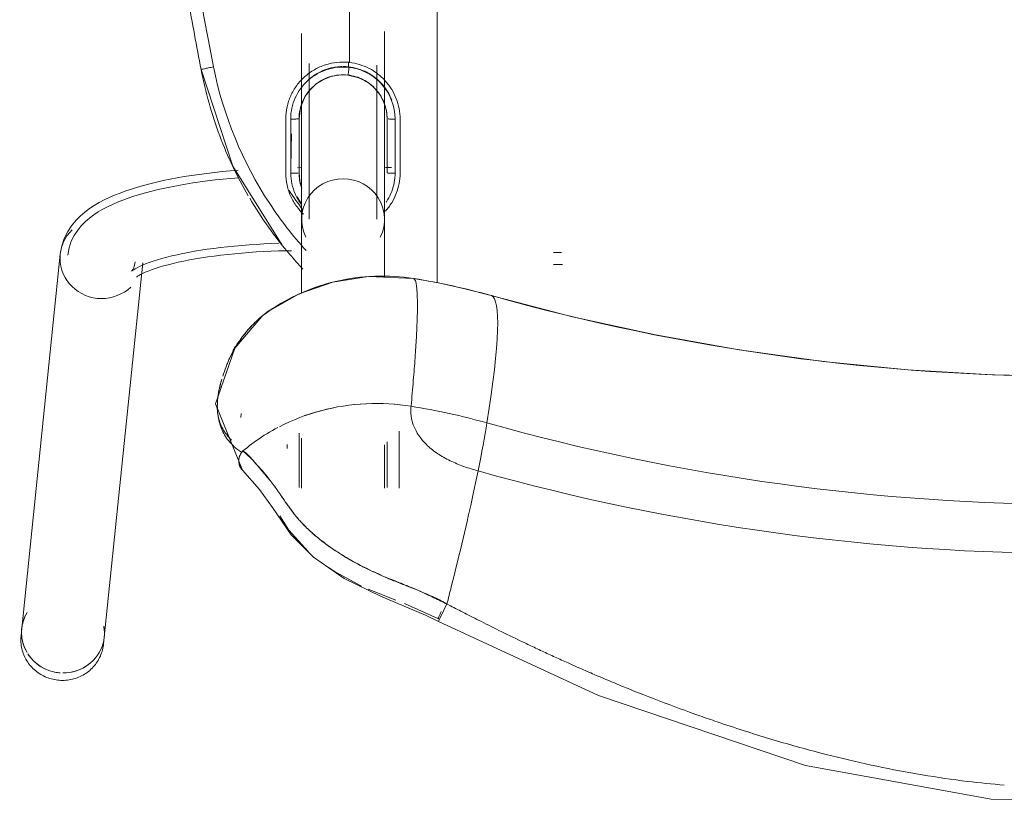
# Model space of a CAD drawing. Header units: metres. Extents: x 1.7 to 42.3, y -72.9 to -47.6.
# Tile 3 of 216: x 5.67 to 5.916, y -70.523 to -70.328. Entities that reach past the tile are written whole.
import ezdxf

# ---------------------------------------------------------------- set-up
doc = ezdxf.new("R2010")
doc.units = ezdxf.units.M
doc.layers.add('I-FURN', color=7, linetype='Continuous', lineweight=18)

# ---------------------------------------------------------------- blocks, each defined once
blk = doc.blocks.new('FDE_CJU03_ConjuntoUsoMúltiplo_1mesa4cadeiras - CJU03_ConjuntoUsoMúltiplo_01mesa04cadeiras-V8-2PAV - FRIGORÍFICA')
at = {"layer": 'I-FURN', "color": 253, "true_color": 0xaaaaaa}
for p, q in [((0.5456900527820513, -0.4690127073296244), (0.5494188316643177, -0.4606683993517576)), ((0.5501514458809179, -0.4605023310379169), (0.55003958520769, -0.4604309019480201)), ((0.5169227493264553, -0.470350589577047), (0.5026859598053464, -0.470350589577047)), ((0.5420845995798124, -0.4780778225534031), (0.544843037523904, -0.4711755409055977)), ((0.4247062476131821, -0.4733505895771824), (0.4382062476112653, -0.4733505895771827)), ((0.4382062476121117, -0.4733505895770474), (0.4328270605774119, -0.4733505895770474)), ((0.436885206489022, -0.4722529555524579), (0.436885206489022, -0.4737820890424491)), ((0.4641822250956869, -0.4740005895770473), (0.4497672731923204, -0.4740005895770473)), ((0.5167148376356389, -0.4733505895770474), (0.505326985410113, -0.4733505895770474)), ((0.5169227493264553, -0.4740005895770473), (0.5060453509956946, -0.4740005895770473)), ((0.4117233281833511, -0.4829832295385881), (0.4106478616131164, -0.4829832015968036)), ((0.4382062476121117, -0.4953505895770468), (0.4317416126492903, -0.4953505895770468)), ((0.4368883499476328, -0.4957032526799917), (0.436885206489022, -0.494700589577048)), ((0.4368852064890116, -0.4947005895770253), (0.441959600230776, -0.4947005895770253)), ((0.4451234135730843, -0.4947005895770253), (0.4470230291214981, -0.4947005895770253)), ((0.4497672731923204, -0.4947005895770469), (0.4682097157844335, -0.4947005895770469)), ((0.5031162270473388, -0.4953505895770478), (0.5167148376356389, -0.4953505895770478)), ((0.50439301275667, -0.494700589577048), (0.5169227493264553, -0.494700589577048)), ((0.5059672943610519, -0.4983505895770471), (0.5069614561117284, -0.4983505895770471)), ((0.4727438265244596, -0.5030200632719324), (0.4735259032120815, -0.5040667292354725)), ((0.4982378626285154, -0.5097966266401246), (0.4992242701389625, -0.5099194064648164)), ((0.5540475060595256, -0.54399779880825), (0.4606107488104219, -0.5343879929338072)), ((0.5558172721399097, -0.5441798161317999), (0.5540475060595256, -0.54399779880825)), ((0.4584929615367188, -0.5549793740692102), (0.5519297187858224, -0.5645891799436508)), ((0.5519297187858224, -0.5645891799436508), (0.5536994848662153, -0.5647711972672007))]:
    blk.add_line(p, q, dxfattribs=at)
at = {"layer": 'I-FURN', "color": 253, "true_color": 0xaaaaaa, "flags": 128}
for points in [[(0.5501514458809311, -0.4605023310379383), (0.5685995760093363, -0.4206157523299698), (0.586113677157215, -0.3688533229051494), (0.5944691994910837, -0.32251132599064), (0.5947882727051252, -0.2829750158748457), (0.5888695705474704, -0.2441262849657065), (0.5761925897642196, -0.2007866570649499), (0.555858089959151, -0.1526736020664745), (0.5520269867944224, -0.1449280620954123), (0.5501821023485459, -0.1412225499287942)], [(0.4688095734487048, -0.1543340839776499), (0.4741386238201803, -0.1748282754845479), (0.4786629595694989, -0.1955293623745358), (0.4823747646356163, -0.2164034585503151), (0.4852676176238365, -0.2374163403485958), (0.4873365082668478, -0.2585335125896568), (0.48857785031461, -0.2797202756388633), (0.4889894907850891, -0.300941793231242), (0.488570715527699, -0.3221631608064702), (0.4873222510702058, -0.3433494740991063), (0.4852462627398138, -0.3644658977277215), (0.4823463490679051, -0.385477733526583), (0.4786275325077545, -0.4063504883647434), (0.4740962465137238, -0.4270499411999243), (0.4688095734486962, -0.4473670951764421)], [(0.4580852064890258, -0.431803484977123), (0.4580852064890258, -0.4316205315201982), (0.4580852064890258, -0.4314024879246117), (0.4580852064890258, -0.4311497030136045), (0.4580852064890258, -0.430862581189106), (0.4580852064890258, -0.4305415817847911), (0.4580852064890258, -0.430187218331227), (0.4580852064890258, -0.4298000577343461)], [(0.4610852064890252, -0.4295303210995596), (0.4610852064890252, -0.4299385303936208), (0.4610852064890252, -0.430314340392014), (0.4610852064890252, -0.430657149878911), (0.4610852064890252, -0.4309664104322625), (0.4610852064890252, -0.4312416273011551), (0.4610852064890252, -0.4314823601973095), (0.4610852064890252, -0.4316882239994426), (0.4610852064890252, -0.431803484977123)], [(0.4688095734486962, -0.4473670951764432), (0.4671026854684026, -0.4539312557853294), (0.4656551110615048, -0.4605545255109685), (0.464542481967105, -0.4667625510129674)], [(0.5458095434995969, -0.4584314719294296), (0.5467782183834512, -0.4589104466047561), (0.5477693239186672, -0.4593943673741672), (0.548684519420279, -0.4598351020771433), (0.5494287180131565, -0.4601867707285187), (0.5499361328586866, -0.4604186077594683), (0.5501472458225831, -0.4605030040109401), (0.5501514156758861, -0.4605023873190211)], [(0.2998970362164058, -0.460849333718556), (0.303375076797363, -0.4608493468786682), (0.3390208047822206, -0.4608506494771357), (0.3746919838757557, -0.4608504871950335), (0.4103895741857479, -0.4608506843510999), (0.4461039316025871, -0.4608506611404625), (0.4656709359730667, -0.4608506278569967)], [(0.5123776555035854, -0.5094867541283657), (0.5172144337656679, -0.5052022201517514), (0.5217219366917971, -0.5019893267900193), (0.5285672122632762, -0.4972995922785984), (0.5341384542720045, -0.4917323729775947), (0.5394535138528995, -0.4840557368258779), (0.5438310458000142, -0.4749879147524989), (0.548562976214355, -0.4638090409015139), (0.5501521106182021, -0.460502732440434)], [(0.5494188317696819, -0.4606683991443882), (0.5494728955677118, -0.4605551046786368), (0.5495270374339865, -0.4604417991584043)], [(0.4727978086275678, -0.5030973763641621), (0.4683867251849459, -0.4953264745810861), (0.4654270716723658, -0.4868738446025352), (0.4640273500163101, -0.4780226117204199), (0.4645450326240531, -0.4667466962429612)], [(0.4497672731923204, -0.4740005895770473), (0.4493124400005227, -0.4740005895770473), (0.4487800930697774, -0.4740005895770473), (0.4481710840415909, -0.4740005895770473), (0.4474863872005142, -0.4740005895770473), (0.4467270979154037, -0.4740005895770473), (0.4458944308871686, -0.4740005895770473), (0.444989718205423, -0.4740005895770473), (0.4440144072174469, -0.4740005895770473), (0.4429700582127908, -0.4740005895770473), (0.4418583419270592, -0.4740005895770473), (0.4406810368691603, -0.4740005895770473), (0.439440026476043, -0.4740005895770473), (0.4381372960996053, -0.4740005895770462), (0.4367749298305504, -0.4740005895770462), (0.4353551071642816, -0.4740005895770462), (0.4338800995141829, -0.4740005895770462), (0.432352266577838, -0.4740005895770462), (0.4307740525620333, -0.4740005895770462), (0.4291479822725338, -0.4740005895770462), (0.4274766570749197, -0.4740005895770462), (0.4257627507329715, -0.4740005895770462), (0.4240090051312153, -0.4740005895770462), (0.4222182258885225, -0.4740005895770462), (0.4203932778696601, -0.4740005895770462), (0.4185370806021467, -0.4740005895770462), (0.4166526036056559, -0.4740005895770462), (0.4147428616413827, -0.4740005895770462), (0.4128109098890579, -0.4740005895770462), (0.4108598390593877, -0.4740005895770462), (0.4088927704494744, -0.4740005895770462), (0.4069128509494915, -0.4740005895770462), (0.404923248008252, -0.4740005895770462), (0.4029271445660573, -0.4740005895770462)], [(0.4247062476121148, -0.4733505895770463), (0.4226492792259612, -0.4735485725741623), (0.4206235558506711, -0.4741428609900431), (0.4187369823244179, -0.4751142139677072), (0.4170953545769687, -0.4764115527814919), (0.4158232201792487, -0.477866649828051), (0.4144334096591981, -0.4804225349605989), (0.4137733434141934, -0.483137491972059)], [(0.4112920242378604, -0.4759005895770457), (0.4132391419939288, -0.4759005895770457), (0.4151664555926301, -0.4759005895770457), (0.4170708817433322, -0.4759005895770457), (0.4189493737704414, -0.4759005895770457), (0.4207989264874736, -0.4759005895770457), (0.4226165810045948, -0.4759005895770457), (0.4243994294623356, -0.4759005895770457), (0.4261446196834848, -0.4759005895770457), (0.4278493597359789, -0.4759005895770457), (0.4295109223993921, -0.4759005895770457), (0.4311266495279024, -0.4759005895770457), (0.4326939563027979, -0.4759005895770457), (0.4342103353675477, -0.4759005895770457), (0.4356733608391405, -0.4759005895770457), (0.4370806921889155, -0.4759005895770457), (0.4384300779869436, -0.4759005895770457), (0.439719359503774, -0.4759005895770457), (0.4409464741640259, -0.4759005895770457), (0.4421094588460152, -0.4759005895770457), (0.4432064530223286, -0.4759005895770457), (0.4442357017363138, -0.4759005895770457), (0.4451955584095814, -0.4759005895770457), (0.446084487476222, -0.4759005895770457), (0.4469010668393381, -0.4759005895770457), (0.4476439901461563, -0.4759005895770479), (0.4483120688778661, -0.4759005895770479), (0.4489042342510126, -0.4759005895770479), (0.4494195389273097, -0.4759005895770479), (0.4497672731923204, -0.4759005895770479)], [(0.5367762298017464, -0.4878415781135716), (0.5377628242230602, -0.486334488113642), (0.5413307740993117, -0.4797618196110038)], [(0.2998976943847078, -0.4828500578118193), (0.3273171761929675, -0.4828333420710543), (0.3550605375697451, -0.482817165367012), (0.3828215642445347, -0.4827999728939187), (0.4105988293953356, -0.4827821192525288)], [(0.4137733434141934, -0.483137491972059), (0.413742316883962, -0.4852200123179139), (0.4141105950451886, -0.4873014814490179), (0.4148663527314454, -0.4892642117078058), (0.4159817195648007, -0.4910451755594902), (0.4174237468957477, -0.4925932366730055), (0.4190446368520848, -0.4937804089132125), (0.4218279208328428, -0.4949643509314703), (0.4247062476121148, -0.4953505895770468)], [(0.4497672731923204, -0.4928005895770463), (0.4493124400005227, -0.4928005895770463), (0.4487800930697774, -0.4928005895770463), (0.4481710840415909, -0.4928005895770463), (0.4474863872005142, -0.4928005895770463), (0.4467270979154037, -0.4928005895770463), (0.4458944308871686, -0.4928005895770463), (0.444989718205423, -0.4928005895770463), (0.4440144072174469, -0.4928005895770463), (0.4429700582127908, -0.4928005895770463), (0.4418583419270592, -0.4928005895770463), (0.4406810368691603, -0.4928005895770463), (0.439440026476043, -0.4928005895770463), (0.4381372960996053, -0.4928005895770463), (0.4367749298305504, -0.4928005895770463), (0.4353551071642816, -0.4928005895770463), (0.4338800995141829, -0.4928005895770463), (0.432352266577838, -0.4928005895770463), (0.4307740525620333, -0.4928005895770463), (0.4291479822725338, -0.4928005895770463), (0.4274766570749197, -0.4928005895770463), (0.4257627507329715, -0.4928005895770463), (0.4240090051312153, -0.4928005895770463), (0.4222182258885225, -0.4928005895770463), (0.4203932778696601, -0.4928005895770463), (0.4185370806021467, -0.4928005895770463), (0.4166526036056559, -0.4928005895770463), (0.4147428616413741, -0.4928005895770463), (0.4128109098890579, -0.4928005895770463), (0.4108598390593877, -0.4928005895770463)], [(0.5237536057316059, -0.5001756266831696), (0.5273532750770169, -0.4978913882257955), (0.5327293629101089, -0.4930571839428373)], [(0.4033681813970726, -0.4947005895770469), (0.4053631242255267, -0.4947005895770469), (0.4073508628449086, -0.4947005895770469), (0.4093282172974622, -0.4947005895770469), (0.4112920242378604, -0.4947005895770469), (0.4132391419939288, -0.4947005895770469), (0.4151664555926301, -0.4947005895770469), (0.4170708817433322, -0.4947005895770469), (0.4189493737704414, -0.4947005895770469), (0.4207989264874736, -0.4947005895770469), (0.4226165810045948, -0.4947005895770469), (0.4243994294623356, -0.4947005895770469), (0.4261446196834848, -0.4947005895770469), (0.4278493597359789, -0.4947005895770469), (0.4295109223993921, -0.4947005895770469), (0.4311266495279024, -0.4947005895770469), (0.4326939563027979, -0.4947005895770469), (0.4342103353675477, -0.4947005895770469), (0.4356733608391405, -0.4947005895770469), (0.4370806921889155, -0.4947005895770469), (0.4384300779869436, -0.4947005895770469), (0.439719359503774, -0.4947005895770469), (0.4409464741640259, -0.4947005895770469), (0.4421094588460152, -0.4947005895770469), (0.4432064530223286, -0.4947005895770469), (0.4442357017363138, -0.4947005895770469), (0.4451955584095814, -0.4947005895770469), (0.446084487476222, -0.4947005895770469), (0.4469010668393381, -0.4947005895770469), (0.4476439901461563, -0.4947005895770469), (0.4483120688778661, -0.4947005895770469), (0.4489042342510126, -0.4947005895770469), (0.4494195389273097, -0.4947005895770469), (0.4497672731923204, -0.4947005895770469)], [(0.4382062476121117, -0.4953505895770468), (0.440275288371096, -0.4951519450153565), (0.4420400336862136, -0.4946338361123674)], [(0.4641604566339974, -0.5359210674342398), (0.4641118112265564, -0.5358583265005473), (0.4639820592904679, -0.5356706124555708), (0.4637916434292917, -0.5353612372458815), (0.4635565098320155, -0.5349353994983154), (0.4632889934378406, -0.534399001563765), (0.4629986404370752, -0.533758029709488), (0.4626928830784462, -0.5330182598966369), (0.4623775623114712, -0.5321851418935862), (0.4620573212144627, -0.5312637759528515), (0.4617358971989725, -0.5302589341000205), (0.4614163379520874, -0.5291751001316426), (0.4611011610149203, -0.5280165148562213), (0.460792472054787, -0.5267872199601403), (0.4604920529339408, -0.5254910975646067), (0.4602014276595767, -0.5241319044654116), (0.4599219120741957, -0.5227133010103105), (0.4596546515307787, -0.521238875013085), (0.459400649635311, -0.5197121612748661), (0.4591607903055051, -0.5181366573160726), (0.4589358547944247, -0.5165158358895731), (0.4587265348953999, -0.5148531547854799), (0.458533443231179, -0.5131520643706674), (0.4583571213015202, -0.5114160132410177), (0.458198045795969, -0.5096484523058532), (0.4580566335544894, -0.5078528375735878), (0.4579332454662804, -0.5060326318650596), (0.4578281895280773, -0.5041913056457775), (0.4577417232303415, -0.5023323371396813), (0.4576740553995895, -0.5004592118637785), (0.4576253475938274, -0.4985754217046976), (0.4576038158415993, -0.4972014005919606)], [(0.4123865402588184, -0.5198142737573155), (0.4365330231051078, -0.5119161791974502), (0.4562593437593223, -0.4995423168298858)], [(0.4627558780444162, -0.5371999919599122), (0.462705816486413, -0.5371433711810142), (0.4625715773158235, -0.5369709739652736), (0.4623738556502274, -0.536682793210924), (0.462129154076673, -0.5362819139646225), (0.4618503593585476, -0.5357728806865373), (0.4615474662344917, -0.5351607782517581), (0.4612282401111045, -0.5344507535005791), (0.460898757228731, -0.5336477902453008), (0.4605638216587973, -0.5327566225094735), (0.4602272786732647, -0.5317817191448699), (0.4598922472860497, -0.5307273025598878), (0.4595612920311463, -0.5295973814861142), (0.4592365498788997, -0.5283957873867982), (0.4589198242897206, -0.5271262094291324), (0.4586126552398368, -0.5257922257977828), (0.458316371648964, -0.524397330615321), (0.4580321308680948, -0.5229449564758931), (0.4577609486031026, -0.5214384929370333), (0.457503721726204, -0.519881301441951), (0.4572612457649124, -0.5182767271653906), (0.457034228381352, -0.5166281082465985), (0.4568232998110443, -0.5149387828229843), (0.456629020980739, -0.5132120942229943), (0.4564518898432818, -0.5114513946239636), (0.4562923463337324, -0.509660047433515), (0.4561507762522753, -0.5078414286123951), (0.4560275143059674, -0.5059989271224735), (0.4559228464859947, -0.5041359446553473), (0.4558370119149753, -0.5022558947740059), (0.4557702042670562, -0.5003622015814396)], [(0.5123677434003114, -0.5095017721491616), (0.495815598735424, -0.5162030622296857), (0.4819327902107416, -0.5113962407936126), (0.474026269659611, -0.5046715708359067), (0.4735228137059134, -0.5040626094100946)], [(0.4584929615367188, -0.5549793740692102), (0.4564294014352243, -0.5546053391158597), (0.4545289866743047, -0.553959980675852), (0.4528384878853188, -0.5531160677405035), (0.4513636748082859, -0.5521417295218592), (0.450084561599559, -0.5510871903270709), (0.4489707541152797, -0.5499833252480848), (0.4479912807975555, -0.5488460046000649), (0.4471191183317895, -0.547681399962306), (0.4463324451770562, -0.5464901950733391), (0.4456143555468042, -0.5452703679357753), (0.4449520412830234, -0.5440188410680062), (0.4443359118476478, -0.5427323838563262), (0.443758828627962, -0.5414080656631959), (0.443215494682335, -0.5400434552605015), (0.4427019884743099, -0.5386366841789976), (0.442215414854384, -0.5371864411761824), (0.4417536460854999, -0.5356919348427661), (0.4413151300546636, -0.5341528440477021), (0.4408987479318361, -0.5325692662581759), (0.4405037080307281, -0.5309416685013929), (0.4401294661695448, -0.5292708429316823), (0.4397756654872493, -0.5275578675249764), (0.4394420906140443, -0.5258040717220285), (0.4391286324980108, -0.524011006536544), (0.438835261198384, -0.5221804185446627), (0.438562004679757, -0.5203142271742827), (0.4383089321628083, -0.5184145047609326), (0.438076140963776, -0.5164834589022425), (0.4378637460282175, -0.5145234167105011), (0.4376718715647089, -0.5125368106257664), (0.4375006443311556, -0.5105261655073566)], [(0.458687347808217, -0.553089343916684), (0.4569098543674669, -0.5527670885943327), (0.4552658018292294, -0.5522086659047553), (0.453793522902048, -0.5514735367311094), (0.4524978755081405, -0.5506173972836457), (0.4513626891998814, -0.5496813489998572), (0.4503632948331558, -0.5486907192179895), (0.449474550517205, -0.5476586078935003), (0.4486745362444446, -0.5465902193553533), (0.4479455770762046, -0.5454862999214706), (0.4472740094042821, -0.5443454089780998), (0.4466495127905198, -0.5431652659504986), (0.4460643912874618, -0.5419434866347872), (0.4455129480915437, -0.5406779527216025), (0.4449909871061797, -0.5393669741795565), (0.4444954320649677, -0.5380093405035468), (0.4440240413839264, -0.5366043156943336), (0.4435751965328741, -0.5351516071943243), (0.4431477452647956, -0.533651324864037), (0.4427408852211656, -0.5321039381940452), (0.4423540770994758, -0.530510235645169), (0.4419869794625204, -0.5288712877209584), (0.4416393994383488, -0.5271884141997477), (0.4413112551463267, -0.5254631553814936), (0.4410025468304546, -0.5236972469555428), (0.4407133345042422, -0.521892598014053), (0.4404437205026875, -0.5200512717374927), (0.4401938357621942, -0.5181754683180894), (0.4399638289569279, -0.5162675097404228), (0.4397538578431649, -0.5143298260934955), (0.4395640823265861, -0.5123649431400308), (0.439394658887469, -0.5103754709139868)], [(0.460416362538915, -0.5362780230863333), (0.4611833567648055, -0.5364163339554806), (0.4618195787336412, -0.5366311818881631), (0.4622883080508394, -0.5368636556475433), (0.4625862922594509, -0.5370588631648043), (0.4627312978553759, -0.5371767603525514), (0.4627558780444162, -0.5371999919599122)], [(0.5536994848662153, -0.5647711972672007), (0.5541065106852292, -0.5648045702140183), (0.5545145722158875, -0.5648210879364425), (0.5549229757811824, -0.5648207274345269), (0.5553310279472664, -0.5648034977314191), (0.5557380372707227, -0.56476943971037), (0.5561433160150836, -0.564718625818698), (0.5565461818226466, -0.5646511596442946), (0.5569459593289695, -0.5645671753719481), (0.557341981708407, -0.5644668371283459), (0.5577335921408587, -0.5643503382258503), (0.558120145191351, -0.5642179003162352), (0.5585010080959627, -0.5640697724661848), (0.5588755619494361, -0.5639062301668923), (0.5592432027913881, -0.563727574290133), (0.5596033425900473, -0.5635341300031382), (0.5599554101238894, -0.5633262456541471), (0.5602988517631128, -0.5631042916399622), (0.560633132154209, -0.5628686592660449), (0.5609577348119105, -0.5626197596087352), (0.5612721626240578, -0.5623580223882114), (0.5615759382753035, -0.5620838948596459), (0.5618686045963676, -0.5617978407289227), (0.5621497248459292, -0.5615003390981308), (0.5624188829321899, -0.5611918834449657), (0.5626756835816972, -0.5608729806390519), (0.5629197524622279, -0.560544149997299), (0.5631507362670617, -0.560205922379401), (0.5633683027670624, -0.559858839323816), (0.5635721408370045, -0.5595034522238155), (0.5637619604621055, -0.5591403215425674), (0.56393749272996, -0.5587700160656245), (0.5640984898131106, -0.5583931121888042), (0.5642447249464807, -0.5580101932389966), (0.5643759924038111, -0.5576218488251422), (0.564492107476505, -0.557228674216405), (0.5645929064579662, -0.5568312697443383), (0.5646782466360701, -0.5564302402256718), (0.5647480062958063, -0.5560261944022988), (0.5648020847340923, -0.5556197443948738), (0.5648404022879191, -0.5552115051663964), (0.5648629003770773, -0.5548020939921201), (0.5648695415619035, -0.554392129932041), (0.5648603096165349, -0.5539822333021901), (0.5648352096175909, -0.5535730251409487), (0.5647942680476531, -0.5531651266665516), (0.5647375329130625, -0.5527591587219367), (0.5646650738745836, -0.5523557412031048), (0.5645769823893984, -0.5519554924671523), (0.5644733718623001, -0.5515590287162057), (0.5643543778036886, -0.551166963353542), (0.564220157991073, -0.5507799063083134), (0.5640708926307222, -0.5503984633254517), (0.5639067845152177, -0.5500232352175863), (0.5637280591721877, -0.5496548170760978), (0.5635349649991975, -0.5492937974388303), (0.5633277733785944, -0.5489407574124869), (0.5631067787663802, -0.5485962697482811), (0.5628722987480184, -0.5482608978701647), (0.5626246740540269, -0.5479351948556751), (0.5623642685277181, -0.5476197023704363), (0.5620914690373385, -0.5473149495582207), (0.5618066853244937, -0.5470214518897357), (0.5615103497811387, -0.546739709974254), (0.561202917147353, -0.5464702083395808), (0.5608848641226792, -0.5462134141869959), (0.5605566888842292, -0.5459697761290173), (0.5602189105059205, -0.5457397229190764), (0.5598720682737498, -0.5455236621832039), (0.5595167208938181, -0.545321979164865), (0.5591534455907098, -0.5451350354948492), (0.5587828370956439, -0.5449631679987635), (0.5584055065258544, -0.544806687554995), (0.5580220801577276, -0.5446658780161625), (0.5576331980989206, -0.5445409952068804), (0.5572395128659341, -0.5444322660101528), (0.5568416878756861, -0.5443398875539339), (0.5568180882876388, -0.5443349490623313)], [(0.5568180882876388, -0.5443349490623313), (0.5564166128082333, -0.5442600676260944), (0.5560123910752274, -0.5442018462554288), (0.5558172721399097, -0.5441798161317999)]]:
    blk.add_lwpolyline(points, dxfattribs=at)
at = {"layer": 'I-FURN', "color": 253, "true_color": 0xaaaaaa}
for centre, major_axis, ratio, start_param, end_param in [((0.00271328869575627, -0.3008505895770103), (0, 0.5423486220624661), 0.9781476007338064, 4.432560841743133, 4.99221711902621), ((-0.02978330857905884, -0.3008505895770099), (0, 0.5303726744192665), 0.9781476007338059, 4.432560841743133, 4.992217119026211), ((-0.001798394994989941, -0.3008505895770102), (0, 0.5343997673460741), 0.9781476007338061, 4.432560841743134, 4.99221711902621), ((0.7576004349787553, -0.528597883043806), (-0.2888074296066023, 0.08118046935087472), 0.05742322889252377, 5.825397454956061, 6.278121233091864), ((0.6282870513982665, -0.4941839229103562), (0, 0.1696273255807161), 0.9781476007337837, 1.290968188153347, 1.408175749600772), ((0.6562719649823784, -0.4941839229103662), (0, 0.1656002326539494), 0.9781476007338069, 1.290968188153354, 1.408175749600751), ((0.6051082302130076, -0.4810415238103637), (-0.1174483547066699, 0.03301339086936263), 0.05742322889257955, 5.635686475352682, 5.825397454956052), ((0.5732527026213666, -0.4705761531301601), (-0.07701531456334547, 0.02164812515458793), 0.05742322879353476, 5.575367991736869, 5.635686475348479), ((0.5732527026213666, -0.4705761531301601), (-0.0770153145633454, 0.02164812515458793), 0.05742322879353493, 5.515049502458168, 5.575367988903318), ((0.5732527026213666, -0.4705761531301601), (-0.07701531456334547, 0.02164812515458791), 0.05742322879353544, 5.153138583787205, 5.515049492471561), ((0.5732527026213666, -0.4705761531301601), (-0.07701531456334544, 0.02164812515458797), 0.0574232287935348, 5.092820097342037, 5.153138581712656), ((0.7607331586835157, -0.514357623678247), (-0.2962097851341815, 0.04753696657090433), 0.03366189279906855, 6.172280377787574, 6.272882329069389), ((0.7607331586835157, -0.514357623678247), (-0.2962097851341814, 0.04753696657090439), 0.03366189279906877, 6.121983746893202, 6.172277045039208), ((0.7607331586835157, -0.514357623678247), (-0.2962097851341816, 0.04753696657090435), 0.03366189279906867, 6.071678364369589, 6.121974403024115), ((0.7607331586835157, -0.514357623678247), (-0.2962097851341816, 0.04753696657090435), 0.03366189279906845, 6.021374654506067, 6.071671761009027), ((0.7607331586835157, -0.514357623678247), (-0.2962097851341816, 0.04753696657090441), 0.03366189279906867, 5.971075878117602, 6.021369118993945), ((0.7607331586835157, -0.514357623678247), (-0.2962097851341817, 0.04753696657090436), 0.03366189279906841, 5.920767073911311, 5.971066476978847), ((0.7607331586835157, -0.514357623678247), (-0.2962097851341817, 0.04753696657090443), 0.03366189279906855, 5.870472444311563, 5.920763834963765), ((0.7607331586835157, -0.514357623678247), (-0.2962097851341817, 0.04753696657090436), 0.03366189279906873, 5.820158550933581, 5.87046119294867), ((0.4842554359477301, -0.4364143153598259), (2.415617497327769, 0.0002800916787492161), 0.01446627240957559, 4.687753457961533, 4.693338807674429), ((0.4497672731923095, -0.4843505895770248), (0, 0.01035000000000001), 0.9781476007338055, 5.828179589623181, 7.853981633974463), ((0.4497672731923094, -0.4843505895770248), (0, 0.01034999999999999), 0.9781476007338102, 1.570796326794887, 3.596598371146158), ((0.4595518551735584, -0.5446836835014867), (0.001058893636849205, 0.01029569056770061), 0.9671628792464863, 4.81153384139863, 5.596932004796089), ((0.4595518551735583, -0.5446836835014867), (0.001058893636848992, 0.01029569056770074), 0.9671628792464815, 3.240737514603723, 4.811533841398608), ((0.5529886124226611, -0.5542934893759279), (0.001058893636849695, 0.01029569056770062), 0.9671628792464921, 1.730800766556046e-14, 0.2755480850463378), ((0.5529886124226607, -0.5542934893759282), (0.00105889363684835, 0.01029569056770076), 0.967162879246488, 5.996891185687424, 6.535653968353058), ((0.5529886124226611, -0.5542934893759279), (0.00105889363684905, 0.01029569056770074), 0.9671628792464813, 4.811533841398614, 6.128235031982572), ((0.5529886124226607, -0.5542934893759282), (0.001058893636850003, 0.01029569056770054), 0.967162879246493, 4.979769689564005, 5.725877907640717), ((0.4595518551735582, -0.5446836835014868), (0.001058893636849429, 0.01029569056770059), 0.9671628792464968, 2.455339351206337, 3.240737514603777), ((0.5529886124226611, -0.5542934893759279), (0.001058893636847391, 0.01029569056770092), 0.9671628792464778, 3.798163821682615, 4.720318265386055), ((0.5529886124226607, -0.5542934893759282), (0.001058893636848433, 0.01029569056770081), 0.9671628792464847, 4.613157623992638, 4.740378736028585), ((0.5529886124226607, -0.5542934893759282), (0.001058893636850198, 0.01029569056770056), 0.967162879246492, 3.833798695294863, 4.613157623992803), ((0.5529886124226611, -0.5542934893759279), (0.001058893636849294, 0.01029569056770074), 0.9671628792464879, 2.71713873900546, 3.764336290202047), ((0.5529886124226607, -0.5542934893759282), (0.001058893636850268, 0.01029569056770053), 0.9671628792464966, 2.834709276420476, 3.709634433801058)]:
    blk.add_ellipse(centre, major_axis=major_axis, ratio=ratio, start_param=start_param, end_param=end_param, dxfattribs=at)
for points, knots in [([(0.575198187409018, -0.3909841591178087), (0.5759367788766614, -0.3888193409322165), (0.5778866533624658, -0.3829456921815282), (0.5807890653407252, -0.3734073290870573), (0.5837679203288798, -0.3623352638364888), (0.5872233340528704, -0.3473631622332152), (0.5896634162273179, -0.3330032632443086), (0.5907485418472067, -0.3223079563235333), (0.5909981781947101, -0.3192466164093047)], [-0.7777777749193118, -0.7777777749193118, -0.7777777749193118, -0.7777777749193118, -0.7569444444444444, -0.7222222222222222, -0.6875, -0.6527777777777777, -0.5833333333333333, -0.5555555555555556, -0.5555555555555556, -0.5555555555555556, -0.5555555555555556]), ([(0.561793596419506, -0.4252772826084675), (0.5623403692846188, -0.4240327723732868), (0.5637558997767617, -0.42077231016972), (0.5666172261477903, -0.4139683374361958), (0.5700252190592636, -0.4053868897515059), (0.5729709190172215, -0.3974198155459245), (0.5747057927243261, -0.3924273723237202), (0.5751981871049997, -0.3909841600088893)], [-0.8888888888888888, -0.8888888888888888, -0.8888888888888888, -0.8888888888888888, -0.8784722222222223, -0.8611111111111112, -0.826388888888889, -0.7916666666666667, -0.7777777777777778, -0.7777777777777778, -0.7777777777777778, -0.7777777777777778]), ([(0.5458095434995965, -0.45843147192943), (0.546383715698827, -0.4572851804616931), (0.5472660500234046, -0.4555535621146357), (0.5485354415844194, -0.4530681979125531), (0.5499693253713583, -0.4502504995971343), (0.5520060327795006, -0.4462027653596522), (0.5542915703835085, -0.441539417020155), (0.556226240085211, -0.4374883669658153), (0.5577363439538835, -0.4342669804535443), (0.559246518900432, -0.4309831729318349), (0.5605929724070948, -0.4279955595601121), (0.5614290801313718, -0.4261069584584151), (0.5617935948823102, -0.4252772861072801)], [-1, -1, -1, -1, -0.9826388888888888, -0.9739583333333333, -0.9652777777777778, -0.9479166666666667, -0.9305555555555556, -0.921875, -0.9131944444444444, -0.9045138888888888, -0.8958333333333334, -0.8888888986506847, -0.8888888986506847, -0.8888888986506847, -0.8888888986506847]), ([(0.5458095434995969, -0.4584314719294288), (0.5453430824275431, -0.4593627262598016), (0.544542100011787, -0.4609844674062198), (0.5433271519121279, -0.4635694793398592), (0.5426935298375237, -0.464972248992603), (0.5423639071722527, -0.4657226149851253)], [0, 0, 0, 0, 0.0625, 0.09375, 0.125, 0.125, 0.125, 0.125]), ([(0.5041767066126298, -0.465130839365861), (0.5048836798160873, -0.4646104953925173), (0.5059464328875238, -0.4636725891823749), (0.5073122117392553, -0.4620863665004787), (0.5079638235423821, -0.4611856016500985), (0.5082751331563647, -0.4607199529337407)], [-0.5555555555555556, -0.5555555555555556, -0.5555555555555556, -0.5555555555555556, -0.4444444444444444, -0.3888888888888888, -0.3333333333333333, -0.3333333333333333, -0.3333333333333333, -0.3333333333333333]), ([(0.4645555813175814, -0.4667204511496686), (0.4635546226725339, -0.4729575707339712), (0.463835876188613, -0.4830949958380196), (0.4683066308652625, -0.4959205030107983), (0.4717622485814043, -0.5016844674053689), (0.4737233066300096, -0.5043354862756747)], [0, 0, 0, 0, 0.5, 0.75, 1, 1, 1, 1]), ([(0.4981668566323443, -0.467418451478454), (0.498472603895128, -0.4674006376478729), (0.499095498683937, -0.4673347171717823), (0.4997382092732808, -0.4672052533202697), (0.5000642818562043, -0.4671225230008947)], [-0.8888888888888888, -0.8888888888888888, -0.8888888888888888, -0.8888888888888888, -0.8333333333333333, -0.7777827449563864, -0.7777827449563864, -0.7777827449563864, -0.7777827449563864]), ([(0.5423639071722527, -0.4657226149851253), (0.5420342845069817, -0.4664729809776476), (0.5413494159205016, -0.468071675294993), (0.5402184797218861, -0.4709071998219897), (0.538897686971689, -0.474189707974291), (0.5375355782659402, -0.4772769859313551), (0.5363397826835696, -0.4797550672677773), (0.5352639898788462, -0.4817646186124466), (0.534212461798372, -0.4835798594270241), (0.5329035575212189, -0.4856796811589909), (0.5310438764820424, -0.4883950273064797), (0.5288694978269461, -0.4911941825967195), (0.5269037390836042, -0.4933539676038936), (0.5254387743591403, -0.4947690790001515), (0.5245089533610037, -0.4955968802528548), (0.5237360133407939, -0.4962395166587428), (0.5228755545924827, -0.4969170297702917), (0.5220403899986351, -0.4975342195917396), (0.521209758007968, -0.4981239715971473), (0.5203008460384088, -0.4987536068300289), (0.5191553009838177, -0.4995419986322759), (0.5175331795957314, -0.5006714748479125), (0.5157721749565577, -0.5019414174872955), (0.5139901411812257, -0.5033185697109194), (0.5126418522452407, -0.5044201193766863), (0.5114436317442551, -0.505462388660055), (0.5100847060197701, -0.5067216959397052), (0.5087478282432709, -0.5080928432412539), (0.5079538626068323, -0.5089787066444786), (0.5076010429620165, -0.5093758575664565)], [0.125, 0.125, 0.125, 0.125, 0.15625, 0.1875, 0.21875, 0.25, 0.28125, 0.3125, 0.34375, 0.375, 0.40625, 0.4375, 0.46875, 0.484375, 0.5, 0.515625, 0.53125, 0.5625, 0.59375, 0.625, 0.65625, 0.6875, 0.75, 0.78125, 0.8125, 0.84375, 0.875, 0.9375, 1, 1, 1, 1]), ([(0.4989393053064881, -0.4942996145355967), (0.4984239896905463, -0.4928839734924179), (0.4968055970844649, -0.4877636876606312), (0.495388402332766, -0.4785487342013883), (0.4958480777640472, -0.4709836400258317), (0.4964276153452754, -0.467372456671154)], [0.4018538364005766, 0.4018538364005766, 0.4018538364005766, 0.4018538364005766, 0.5, 0.75, 1, 1, 1, 1]), ([(0.496427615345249, -0.4673724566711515), (0.4968267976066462, -0.4674092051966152), (0.4974074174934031, -0.467447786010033), (0.4980123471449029, -0.4674274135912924), (0.4981643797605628, -0.467418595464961)], [-1, -1, -1, -1, -0.9166666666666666, -0.8890389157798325, -0.8890389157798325, -0.8890389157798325, -0.8890389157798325]), ([(0.4105988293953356, -0.4827821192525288), (0.4107124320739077, -0.4819599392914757), (0.4110787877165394, -0.4802688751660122), (0.4118732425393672, -0.4782272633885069), (0.4127339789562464, -0.476711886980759), (0.4134937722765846, -0.4756465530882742), (0.4143451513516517, -0.4746592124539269), (0.4152596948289, -0.4737569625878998), (0.4162561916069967, -0.472935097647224), (0.4177142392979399, -0.4719533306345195), (0.4204410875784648, -0.4706027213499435), (0.4229528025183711, -0.470135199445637), (0.4247548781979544, -0.470105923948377)], [0, 0, 0, 0, 0.125, 0.25, 0.3125, 0.375, 0.4375, 0.5, 0.5625, 0.625, 0.75, 1, 1, 1, 1]), ([(0.4247555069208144, -0.4713555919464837), (0.4215943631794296, -0.4713548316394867), (0.4168795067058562, -0.4731780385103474), (0.4129521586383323, -0.4782688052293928), (0.412022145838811, -0.4813155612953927), (0.4118478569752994, -0.4828505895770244)], [0, 0, 0, 0, 0.5, 0.75, 1, 1, 1, 1]), ([(0.4247555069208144, -0.4713555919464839), (0.4247554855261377, -0.4717028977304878), (0.4247520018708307, -0.4722255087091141), (0.4247414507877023, -0.4727817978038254), (0.4247345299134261, -0.4729933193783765), (0.4247308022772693, -0.4730800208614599)], [0, 0, 0, 0, 0.3333333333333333, 0.5, 0.6666666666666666, 0.6666666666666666, 0.6666666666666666, 0.6666666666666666]), ([(0.4455232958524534, -0.4736157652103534), (0.4453323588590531, -0.4734857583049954), (0.4444640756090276, -0.4729281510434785), (0.4421187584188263, -0.4717779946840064), (0.4398195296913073, -0.4713597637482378), (0.4381693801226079, -0.4713425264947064)], [0.5888203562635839, 0.5888203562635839, 0.5888203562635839, 0.5888203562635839, 0.625, 0.75, 1, 1, 1, 1]), ([(0.438206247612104, -0.4733505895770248), (0.4382112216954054, -0.4733505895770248), (0.4382211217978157, -0.4732412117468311), (0.4382317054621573, -0.4728766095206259), (0.4382380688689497, -0.472474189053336), (0.4382427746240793, -0.4720111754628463), (0.4382443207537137, -0.471619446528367), (0.438244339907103, -0.4713582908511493)], [0, 0, 0, 0, 0.25, 0.5, 0.625, 0.75, 1, 1, 1, 1]), ([(0.4382437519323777, -0.4701085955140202), (0.440043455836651, -0.4701383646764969), (0.4425529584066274, -0.4706057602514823), (0.4452777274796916, -0.4719524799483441), (0.4467352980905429, -0.472931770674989), (0.4473998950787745, -0.473478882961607), (0.4477186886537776, -0.4737659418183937)], [0, 0, 0, 0, 0.25, 0.375, 0.4375, 0.5, 0.5, 0.5, 0.5]), ([(0.420013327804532, -0.4722017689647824), (0.4192824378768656, -0.4724814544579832), (0.4182127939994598, -0.4730060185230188), (0.4168785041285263, -0.4738977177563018), (0.4159671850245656, -0.4746459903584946), (0.41513145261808, -0.4754711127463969), (0.4143539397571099, -0.476376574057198), (0.4136605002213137, -0.4773541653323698), (0.4128763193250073, -0.4787432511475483), (0.4121546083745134, -0.4806195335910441), (0.4118251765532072, -0.4821993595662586), (0.4117246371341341, -0.4829832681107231)], [0.25, 0.25, 0.25, 0.25, 0.375, 0.4375, 0.5, 0.5625, 0.625, 0.6875, 0.75, 0.875, 1, 1, 1, 1]), ([(0.4734120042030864, -0.5039146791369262), (0.4695765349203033, -0.4986208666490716), (0.4654074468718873, -0.4895349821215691), (0.4640845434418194, -0.4797677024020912), (0.4639624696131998, -0.4764994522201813)], [0, 0, 0, 0, 0.5, 0.75, 0.75, 0.75, 0.75]), ([(0.4247542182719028, -0.4986786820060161), (0.4237020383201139, -0.4986596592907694), (0.4221887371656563, -0.4984910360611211), (0.4202949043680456, -0.4979803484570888), (0.4184997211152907, -0.4972919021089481), (0.4163196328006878, -0.4959989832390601), (0.4140882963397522, -0.4939972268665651), (0.4123562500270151, -0.4915500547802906), (0.4111147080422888, -0.4887783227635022), (0.4105253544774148, -0.4859402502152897), (0.4105035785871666, -0.48389907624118), (0.4105911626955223, -0.4828505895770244)], [0, 0, 0, 0, 0.125, 0.1875, 0.25, 0.375, 0.5, 0.625, 0.75, 0.875, 1, 1, 1, 1]), ([(0.4137733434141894, -0.4831374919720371), (0.4137747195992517, -0.4831250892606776), (0.4136364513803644, -0.4830910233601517), (0.4132303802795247, -0.483025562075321), (0.4126944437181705, -0.4829503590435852), (0.4121876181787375, -0.4828886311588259), (0.4118478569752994, -0.4828505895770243)], [0, 0, 0, 0, 0.3333333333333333, 0.5, 0.6666666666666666, 1, 1, 1, 1]), ([(0.4116596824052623, -0.4846758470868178), (0.4116674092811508, -0.485033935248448), (0.4117165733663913, -0.4858383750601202), (0.4119060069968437, -0.4870600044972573), (0.4123494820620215, -0.4887445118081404), (0.4133008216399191, -0.4908379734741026), (0.4143598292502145, -0.4923111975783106), (0.414965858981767, -0.4929801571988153)], [0.07591998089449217, 0.07591998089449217, 0.07591998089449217, 0.07591998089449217, 0.125, 0.1875, 0.25, 0.375, 0.5, 0.5, 0.5, 0.5]), ([(0.4575674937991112, -0.4936034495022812), (0.4538965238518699, -0.496922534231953), (0.4401655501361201, -0.5075635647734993), (0.4238692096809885, -0.5142900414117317), (0.4117362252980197, -0.5167013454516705)], [0.2222222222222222, 0.2222222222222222, 0.2222222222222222, 0.2222222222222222, 0.4444444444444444, 1, 1, 1, 1]), ([(0.4247062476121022, -0.4953505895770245), (0.4247141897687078, -0.4953505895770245), (0.4247260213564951, -0.4955052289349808), (0.4247386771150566, -0.4959501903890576), (0.4247481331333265, -0.4965325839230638), (0.42475094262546, -0.4970752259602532), (0.4247506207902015, -0.4974318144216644)], [0, 0, 0, 0, 0.3333333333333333, 0.5, 0.6666666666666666, 1, 1, 1, 1]), ([(0.4382062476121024, -0.4953505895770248), (0.4382120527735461, -0.4953505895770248), (0.4382207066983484, -0.495503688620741), (0.4382299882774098, -0.4959454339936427), (0.4382369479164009, -0.4965243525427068), (0.4382390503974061, -0.4970649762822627), (0.4382388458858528, -0.49742099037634)], [-1, -1, -1, -1, -0.6666666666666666, -0.5, -0.3333333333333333, 0, 0, 0, 0]), ([(0.4382388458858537, -0.4974209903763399), (0.4400584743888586, -0.4974195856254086), (0.4428474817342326, -0.4968138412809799), (0.4452655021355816, -0.4953691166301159), (0.4460418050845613, -0.494779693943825)], [0, 0, 0, 0, 0.25, 0.3833415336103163, 0.3833415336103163, 0.3833415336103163, 0.3833415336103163]), ([(0.44849033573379, -0.494269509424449), (0.4479178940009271, -0.4948653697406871), (0.4465358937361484, -0.4960638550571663), (0.4445027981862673, -0.4972713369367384), (0.4427054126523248, -0.497962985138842), (0.4408096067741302, -0.4984770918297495), (0.4392947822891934, -0.4986483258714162), (0.4382416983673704, -0.4986687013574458)], [0.5209919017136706, 0.5209919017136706, 0.5209919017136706, 0.5209919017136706, 0.625, 0.75, 0.8125, 0.875, 1, 1, 1, 1]), ([(0.4445160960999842, -0.5076721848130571), (0.4494684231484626, -0.5047437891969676), (0.4555013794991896, -0.5004315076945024), (0.461004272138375, -0.4954974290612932), (0.4621933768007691, -0.4943776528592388)], [0.5, 0.5, 0.5, 0.5, 0.75, 0.8209518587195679, 0.8209518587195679, 0.8209518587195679, 0.8209518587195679]), ([(0.5202618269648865, -0.4987796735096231), (0.5204501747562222, -0.4986382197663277), (0.5208075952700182, -0.4983653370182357), (0.5214248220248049, -0.4979120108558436), (0.5221241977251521, -0.4974243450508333), (0.522930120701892, -0.4968613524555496), (0.5237646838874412, -0.4962186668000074), (0.5242592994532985, -0.4958057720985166), (0.5245351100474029, -0.4955660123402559)], [0.375, 0.375, 0.375, 0.375, 0.390625, 0.40625, 0.4375, 0.46875, 0.484375, 0.5, 0.5, 0.5, 0.5]), ([(0.4284459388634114, -0.4972726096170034), (0.4294364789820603, -0.4972734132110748), (0.4314934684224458, -0.4972750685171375), (0.433550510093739, -0.4972766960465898), (0.4346169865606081, -0.4972775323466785)], [0.2800662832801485, 0.2800662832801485, 0.2800662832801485, 0.2800662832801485, 0.5, 0.736782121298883, 0.736782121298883, 0.736782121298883, 0.736782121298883]), ([(0.5076010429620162, -0.5093758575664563), (0.5078792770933, -0.5088890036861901), (0.5084527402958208, -0.5081797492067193), (0.509506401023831, -0.507189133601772), (0.5104208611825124, -0.5064128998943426), (0.5115031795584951, -0.5055177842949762), (0.512742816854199, -0.5044738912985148), (0.5140518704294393, -0.5033545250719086), (0.5153306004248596, -0.5022700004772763), (0.5165778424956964, -0.5013313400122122), (0.5178431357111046, -0.500463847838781), (0.5188774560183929, -0.499770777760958), (0.5196775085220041, -0.4992140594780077), (0.5200734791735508, -0.4989211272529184), (0.5202618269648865, -0.4987796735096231)], [0, 0, 0, 0, 0.0625, 0.09375, 0.125, 0.15625, 0.1875, 0.21875, 0.25, 0.28125, 0.3125, 0.34375, 0.359375, 0.375, 0.375, 0.375, 0.375]), ([(0.4737233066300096, -0.5043354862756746), (0.4742080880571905, -0.5049214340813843), (0.4751846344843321, -0.5060224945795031), (0.4766477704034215, -0.5074738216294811), (0.4778517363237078, -0.5085286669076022), (0.4787944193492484, -0.5092858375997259), (0.4794982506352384, -0.5098167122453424), (0.4801620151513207, -0.510293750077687), (0.4809666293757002, -0.5108511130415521), (0.4818890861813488, -0.5114442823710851), (0.4828432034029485, -0.5119746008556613), (0.4837457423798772, -0.5124096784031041), (0.4845182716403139, -0.5127447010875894), (0.4854652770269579, -0.5131309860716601), (0.4869003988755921, -0.5136897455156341), (0.4881389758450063, -0.5141229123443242), (0.4889684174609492, -0.5143857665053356)], [0, 0, 0, 0, 0.05, 0.1, 0.15, 0.175, 0.2, 0.225, 0.25, 0.3, 0.35, 0.375, 0.4, 0.425, 0.45, 0.4955460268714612, 0.4955460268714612, 0.4955460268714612, 0.4955460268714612]), ([(0.4791361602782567, -0.5094701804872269), (0.4789268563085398, -0.5093168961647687), (0.478495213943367, -0.5089923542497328), (0.4776580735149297, -0.5083234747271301), (0.4766084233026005, -0.5074068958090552), (0.47554915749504, -0.5063576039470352), (0.4749161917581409, -0.5056681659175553), (0.4748291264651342, -0.5055722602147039)], [0.8, 0.8, 0.8, 0.8, 0.8250000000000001, 0.8500000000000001, 0.9, 0.95, 0.9578833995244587, 0.9578833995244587, 0.9578833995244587, 0.9578833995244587]), ([(0.4123865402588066, -0.519814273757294), (0.4180388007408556, -0.5187347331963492), (0.4289161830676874, -0.5156630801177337), (0.4391197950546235, -0.5108126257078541), (0.443881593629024, -0.5080442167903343)], [0, 0, 0, 0, 0.25, 0.4893462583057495, 0.4893462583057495, 0.4893462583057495, 0.4893462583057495]), ([(0.4842545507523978, -0.5125528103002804), (0.4836003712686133, -0.5122330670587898), (0.4825211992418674, -0.5116558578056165), (0.4813332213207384, -0.5109539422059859), (0.4804784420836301, -0.5104065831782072), (0.4798092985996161, -0.5099516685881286), (0.4794743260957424, -0.5097148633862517), (0.4793351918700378, -0.5096146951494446)], [0.6, 0.6, 0.6, 0.6, 0.6499999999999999, 0.7, 0.75, 0.775, 0.7919905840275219, 0.7919905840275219, 0.7919905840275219, 0.7919905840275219]), ([(0.4897137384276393, -0.5146147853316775), (0.4904711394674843, -0.5148401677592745), (0.4917098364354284, -0.5151724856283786), (0.4933158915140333, -0.5155062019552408), (0.4944870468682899, -0.5156726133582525), (0.4955345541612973, -0.5157433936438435), (0.4969031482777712, -0.5157663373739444), (0.498511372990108, -0.515648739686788), (0.500321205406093, -0.5152981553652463), (0.5020231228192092, -0.5147524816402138), (0.5036180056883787, -0.513989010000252), (0.5056129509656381, -0.5125920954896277), (0.5069938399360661, -0.5110608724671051), (0.5079181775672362, -0.509748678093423)], [0.5090671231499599, 0.5090671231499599, 0.5090671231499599, 0.5090671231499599, 0.55, 0.575, 0.6, 0.625, 0.6499999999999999, 0.7, 0.75, 0.8, 0.8500000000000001, 0.9, 1, 1, 1, 1]), ([(0.5123676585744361, -0.5095016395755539), (0.512290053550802, -0.5095774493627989), (0.5119671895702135, -0.5098613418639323), (0.5113023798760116, -0.5102330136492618), (0.510337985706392, -0.5104502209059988), (0.5090093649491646, -0.5103492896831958), (0.5080830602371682, -0.50984916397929), (0.5076010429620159, -0.5093758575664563)], [0.3327515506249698, 0.3327515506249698, 0.3327515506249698, 0.3327515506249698, 0.375, 0.5, 0.625, 0.75, 1, 1, 1, 1]), ([(0.5093481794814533, -0.5103261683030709), (0.5099981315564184, -0.5104677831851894), (0.5111412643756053, -0.5103919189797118), (0.5120670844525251, -0.5097922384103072), (0.5123783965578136, -0.5094876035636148)], [0.25, 0.25, 0.25, 0.25, 0.5, 0.6689889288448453, 0.6689889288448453, 0.6689889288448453, 0.6689889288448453]), ([(0.5049382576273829, -0.5121885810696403), (0.5048196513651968, -0.5123010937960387), (0.5037430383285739, -0.5133011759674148), (0.5022155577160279, -0.5144179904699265), (0.5001168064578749, -0.5152907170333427), (0.4984356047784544, -0.5156722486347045), (0.4972156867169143, -0.5157638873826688), (0.4965973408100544, -0.5157712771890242)], [0.08766946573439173, 0.08766946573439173, 0.08766946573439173, 0.08766946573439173, 0.1, 0.2, 0.25, 0.3, 0.3463074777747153, 0.3463074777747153, 0.3463074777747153, 0.3463074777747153]), ([(0.4943174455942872, -0.5156479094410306), (0.4939400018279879, -0.5156049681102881), (0.4931556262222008, -0.515495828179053), (0.491727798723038, -0.5152235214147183), (0.4906701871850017, -0.5149586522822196), (0.490060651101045, -0.5147862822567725)], [0.4, 0.4, 0.4, 0.4, 0.425, 0.45, 0.4835090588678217, 0.4835090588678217, 0.4835090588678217, 0.4835090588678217]), ([(0.4117362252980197, -0.5167013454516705), (0.3931720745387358, -0.520390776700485), (0.3560045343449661, -0.5269721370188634), (0.3185913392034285, -0.5319298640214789), (0.2998982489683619, -0.5339893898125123)], [0, 0, 0, 0, 0.2222222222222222, 0.4430120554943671, 0.4430120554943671, 0.4430120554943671, 0.4430120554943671])]:
    blk.add_open_spline(points, degree=3, knots=knots, dxfattribs=at)
for points in [[(0.5100211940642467, -0.4576488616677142), (0.5102888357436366, -0.4570981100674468), (0.5107859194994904, -0.4559879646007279), (0.5114551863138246, -0.4542622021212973), (0.5121041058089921, -0.4523037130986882), (0.5124359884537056, -0.4511384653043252), (0.5125755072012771, -0.4506421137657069)], [(0.5082751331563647, -0.4607199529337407), (0.5085864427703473, -0.460254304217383), (0.5091800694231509, -0.4592924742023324), (0.5097535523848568, -0.4581996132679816), (0.5100211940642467, -0.4576488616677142)], [(0.5375634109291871, -0.4771751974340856), (0.5379717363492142, -0.4763281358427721), (0.5388459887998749, -0.4744414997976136), (0.5401426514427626, -0.4713478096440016), (0.5413443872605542, -0.4682905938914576), (0.5423845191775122, -0.4656456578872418), (0.543301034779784, -0.463462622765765), (0.5441728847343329, -0.4615010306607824), (0.5450036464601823, -0.4598195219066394), (0.5455424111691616, -0.4588667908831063), (0.5458095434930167, -0.4584314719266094)], [(0.5477044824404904, -0.4598236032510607), (0.5479326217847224, -0.459934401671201), (0.5483840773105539, -0.4601546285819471), (0.5489820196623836, -0.4604493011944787), (0.5492930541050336, -0.4606047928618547), (0.5494188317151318, -0.4606683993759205)], [(0.5000643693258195, -0.4671225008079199), (0.5007165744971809, -0.4669570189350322), (0.5013877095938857, -0.466719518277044), (0.5020759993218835, -0.4663930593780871)], [(0.5020759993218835, -0.4663930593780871), (0.5027642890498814, -0.4660666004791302), (0.5034697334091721, -0.4656511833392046), (0.5041767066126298, -0.465130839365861)], [(0.496427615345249, -0.4673724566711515), (0.495833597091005, -0.4710738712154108), (0.4956274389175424, -0.4748426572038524), (0.4958042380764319, -0.4785836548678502)], [(0.4247548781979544, -0.4701059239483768), (0.4270028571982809, -0.4701064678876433), (0.4314989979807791, -0.4701074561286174), (0.4359954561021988, -0.4701082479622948), (0.4382437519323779, -0.4701085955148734)], [(0.4381693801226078, -0.4713425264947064), (0.4370702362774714, -0.4713427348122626), (0.4359711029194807, -0.4713429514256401), (0.4348719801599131, -0.4713431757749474)], [(0.4137733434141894, -0.4831374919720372), (0.4139209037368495, -0.481807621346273), (0.4147086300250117, -0.4792049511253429), (0.4172053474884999, -0.4759692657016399), (0.4206940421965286, -0.4738551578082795), (0.4233677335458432, -0.4733505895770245), (0.4247062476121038, -0.4733505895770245)], [(0.495809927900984, -0.4787013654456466), (0.4959966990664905, -0.4824810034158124), (0.4965744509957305, -0.4862312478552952), (0.4975381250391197, -0.4898539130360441)], [(0.5328118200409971, -0.4857822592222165), (0.5333475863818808, -0.4849547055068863), (0.5342402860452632, -0.4834872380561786), (0.5353543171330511, -0.4814978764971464), (0.5363960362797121, -0.4795238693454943), (0.53715508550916, -0.4780222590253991), (0.5375634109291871, -0.4771751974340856)], [(0.4118478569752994, -0.4828505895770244), (0.4116472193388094, -0.4846802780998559), (0.4120180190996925, -0.4884300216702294), (0.4147915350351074, -0.4933256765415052), (0.4192947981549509, -0.4966482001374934), (0.4229305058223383, -0.4974333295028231), (0.4247506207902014, -0.4974318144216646)], [(0.4117232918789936, -0.4829832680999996), (0.4116775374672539, -0.4834678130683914), (0.4116552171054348, -0.48394486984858), (0.4116565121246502, -0.4844146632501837)], [(0.4247062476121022, -0.4953505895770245), (0.4231648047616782, -0.4953505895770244), (0.4200851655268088, -0.4946904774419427), (0.4162691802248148, -0.4919061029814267), (0.4139180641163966, -0.4878072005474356), (0.4136034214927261, -0.4846688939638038), (0.4137733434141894, -0.4831374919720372)], [(0.5245351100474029, -0.4955660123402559), (0.525086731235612, -0.4950864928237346), (0.5264179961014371, -0.4938609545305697), (0.5287495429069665, -0.4913511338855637), (0.531025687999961, -0.48845256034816), (0.5322760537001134, -0.4866098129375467), (0.5328118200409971, -0.4857822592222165)], [(0.4975381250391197, -0.4898539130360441), (0.4985017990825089, -0.4934765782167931), (0.4998513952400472, -0.4969716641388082), (0.5015431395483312, -0.50025378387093)], [(0.4382062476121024, -0.4953505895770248), (0.4359561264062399, -0.4953505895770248), (0.4314559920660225, -0.4953505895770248), (0.4269561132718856, -0.4953505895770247), (0.4247062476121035, -0.4953505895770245)], [(0.4416513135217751, -0.4947951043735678), (0.4405420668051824, -0.4951609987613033), (0.4393744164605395, -0.4953505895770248), (0.4382062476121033, -0.4953505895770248)], [(0.4425983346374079, -0.4977815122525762), (0.4442619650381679, -0.4966990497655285), (0.4458902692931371, -0.4955621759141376), (0.4474798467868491, -0.4943735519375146)], [(0.4441553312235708, -0.4958389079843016), (0.4447355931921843, -0.495537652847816), (0.4453016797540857, -0.4951874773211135), (0.4458370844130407, -0.4948018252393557)], [(0.424750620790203, -0.4974318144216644), (0.4269985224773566, -0.497429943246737), (0.4314944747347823, -0.4974262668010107), (0.4359906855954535, -0.4974227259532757), (0.4382388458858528, -0.4974209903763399)], [(0.4382416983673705, -0.4986687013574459), (0.4359937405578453, -0.4986703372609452), (0.4314978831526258, -0.4986736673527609), (0.4270020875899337, -0.4986771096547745), (0.4247541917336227, -0.4986788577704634)], [(0.4734120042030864, -0.5039146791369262), (0.4727586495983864, -0.5031067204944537), (0.4721804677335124, -0.5022004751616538), (0.4716938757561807, -0.501276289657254)], [(0.4717489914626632, -0.5013556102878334), (0.4722161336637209, -0.5022434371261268), (0.4727669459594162, -0.5031259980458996), (0.4734120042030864, -0.5039146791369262)], [(0.5049711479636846, -0.5059473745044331), (0.5038009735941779, -0.5042717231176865), (0.5027175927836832, -0.5024967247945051), (0.5017406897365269, -0.5006392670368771)], [(0.504153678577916, -0.5047361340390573), (0.5052148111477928, -0.5063579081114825), (0.5063660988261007, -0.5079087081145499), (0.5076010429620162, -0.5093758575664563)], [(0.5076010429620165, -0.5093758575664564), (0.507842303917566, -0.5096122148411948), (0.5083893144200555, -0.5100203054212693), (0.5090232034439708, -0.5102553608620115), (0.5093481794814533, -0.5103261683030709)], [(0.4117362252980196, -0.5167013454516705), (0.4118193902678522, -0.5171314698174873), (0.4119827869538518, -0.5179634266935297), (0.4121921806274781, -0.5189930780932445), (0.4123372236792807, -0.5196607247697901), (0.4123801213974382, -0.5198154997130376), (0.4123865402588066, -0.519814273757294)], [(0.3949204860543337, -0.5230266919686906), (0.4007499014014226, -0.5219956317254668), (0.4065720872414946, -0.5209247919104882), (0.4123865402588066, -0.5198142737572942)], [(0.4123865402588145, -0.5198142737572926), (0.4065723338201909, -0.5209247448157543), (0.4007502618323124, -0.5219955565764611), (0.3949208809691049, -0.5230266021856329)]]:
    blk.add_open_spline(points, degree=3, dxfattribs=at)
blk = doc.blocks.new('4 GRE - ESCOLA DE CINEMA E AUDIOVISUAL CINE REX R07_rvt-1-2PAV - FRIGORÍFICA')
at = {"layer": 'I-FURN', "color": 253, "lineweight": 18, "true_color": 0xaaaaaa, "rotation": 270.0000000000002}
blk.add_blockref('FDE_CJU03_ConjuntoUsoMúltiplo_1mesa4cadeiras - CJU03_ConjuntoUsoMúltiplo_01mesa04cadeiras-V8-2PAV - FRIGORÍFICA', (6.234994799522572, -69.92822230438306), dxfattribs=at)

msp = doc.modelspace()

# ---------------------------------------------------------------- block references
at = {"lineweight": 5}
msp.add_blockref('4 GRE - ESCOLA DE CINEMA E AUDIOVISUAL CINE REX R07_rvt-1-2PAV - FRIGORÍFICA', (0, 0), dxfattribs=at)

doc.saveas('drawing.dxf')
